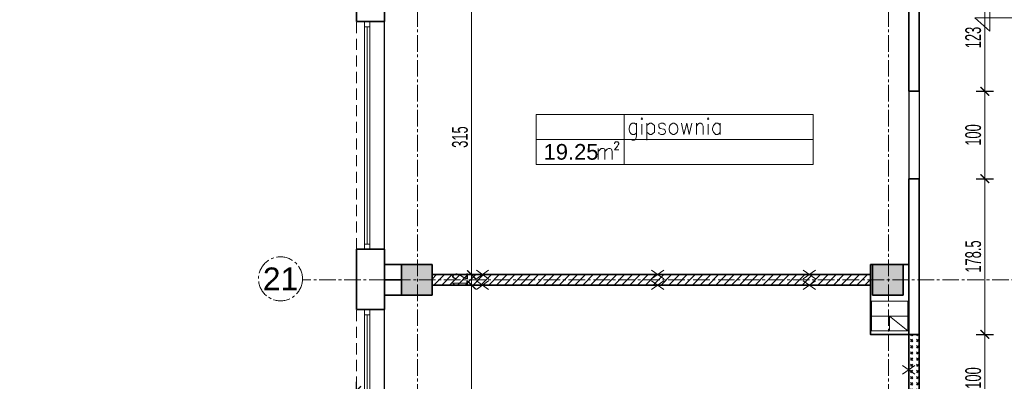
# Model space of a CAD drawing. Header units: millimetres. Extents: x 0 to 12515, y 0 to 27803.
# Tile 71 of 97: x 9350 to 10479, y 23248 to 23662. Entities that reach past the tile are written whole.
import ezdxf
from ezdxf.enums import TextEntityAlignment as Align

# ---------------------------------------------------------------- set-up
doc = ezdxf.new("R2010")
doc.units = ezdxf.units.MM
doc.linetypes.add('CENTER2', pattern=[28.575, 19.05, -3.175, 3.175, -3.175])
doc.linetypes.add('DASHED', pattern=[19.05, 12.7, -6.35])
doc.layers.add('D-opis', color=104, linetype='Continuous')
doc.layers.add('PDF _Geometria', color=7, linetype='Continuous')
for name, color, linetype, lineweight in [('DEMONTARZE', 86, 'Continuous', 18), ('sq_bud istn', 253, 'Continuous', 15), ('SQ_ISTN.Ściany', 140, 'Continuous', 35), ('Sq_Okna', 170, 'Continuous', 9), ('SQ_Osie', 220, 'CENTER2', 9), ('SQ_Wyburzenia', 94, 'Continuous', 18), ('SQ_Wymiary', 7, 'Continuous', 5)]:
    doc.layers.add(name, color=color, linetype=linetype, lineweight=lineweight)
doc.layers.add('powierzchnie', color=230, linetype='Continuous', lineweight=30, plot=False)
doc.layers.add('SQ_Widok', color=7, linetype='DASHED', lineweight=15, true_color=0x474747)
doc.styles.add('ARIAL', font='arial.ttf')
doc.styles.add('SQ_Swis721 LtCn BT', font='swisscl.ttf', dxfattribs={"width": 0.8})
doc.styles.get("Standard").update_dxf_attribs({"font": 'arial.ttf'})
doc.dimstyles.new('SQ_100', dxfattribs={"dimscale": 100, "dimtxt": 0.18, "dimasz": 0.1, "dimexe": 0.1, "dimexo": 0.01, "dimgap": 0.04, "dimtad": 1, "dimrnd": 0.5, "dimdsep": 46, "dimtxsty": 'SQ_Swis721 LtCn BT', "dimblk": 'ARCHTICK', "dimcen": 0.1, "dimdle": 0.1, "dimclrd": 256, "dimclre": 256, "dimclrt": 256, "dimaunit": 1, "dimadec": 0, "dimazin": 0, "dimtfac": 1, "dimtix": 1, "dimtmove": 2, "dimatfit": 3, "dimldrblk": 'ARCHTICK', "dimfxl": 0.1, "dimfxlon": 1, "dimtolj": 1, "dimlwd": -1, "dimarcsym": 0})

# ---------------------------------------------------------------- blocks, each defined once
blk = doc.blocks.new('ist osie bud B')
at = {"layer": 'SQ_Osie'}
for p, q in [((22173.3, 13852.7), (22173.3, 19362.9)), ((22713.3, 13852.7), (22713.3, 19362.9))]:
    blk.add_line(p, q, dxfattribs=at)
blk.add_lwpolyline([(21178.3, 17276.4), (22845.3, 17276.4)], dxfattribs=at)
at = {"layer": 'SQ_Osie', "linetype": 'ByBlock'}
blk.add_circle((22870.5, 17275.3), 25.2, dxfattribs=at)
at = {"layer": 'SQ_Osie'}
blk.add_text('21', height=26, rotation=180, dxfattribs=at).set_placement((22870.5, 17275.3), align=Align.MIDDLE_CENTER)
blk = doc.blocks.new('słupy konstr bud B')
at = {"layer": 'SQ_ISTN.Ściany', "lineweight": 5}
h = blk.add_hatch(dxfattribs=at)
h.set_pattern_fill('JIS_STN_1E', color=256, scale=10)
h.paths.add_polyline_path([(21350.8, 18613.9), (21315.8, 18613.9), (21315.8, 18578.9), (21350.8, 18578.9)])
h.paths.add_polyline_path([(21890.8, 18613.9), (21855.8, 18613.9), (21855.8, 18578.9), (21890.8, 18578.9)])
h.paths.add_polyline_path([(22190.8, 18613.9), (22155.8, 18613.9), (22155.8, 18578.9), (22190.8, 18578.9)])
h.paths.add_polyline_path([(22730.8, 18613.9), (22695.8, 18613.9), (22695.8, 18578.9), (22730.8, 18578.9)])
h.paths.add_polyline_path([(22730.8, 17953.9), (22695.8, 17953.9), (22695.8, 17918.9), (22730.8, 17918.9)])
h.paths.add_polyline_path([(22190.8, 17953.9), (22155.8, 17953.9), (22155.8, 17918.9), (22190.8, 17918.9)])
h.paths.add_polyline_path([(21890.8, 17953.9), (21855.8, 17953.9), (21855.8, 17918.9), (21890.8, 17918.9)])
h.paths.add_polyline_path([(21350.8, 17953.9), (21315.8, 17953.9), (21315.8, 17918.9), (21350.8, 17918.9)])
h.paths.add_polyline_path([(21350.8, 17293.9), (21315.8, 17293.9), (21315.8, 17258.9), (21350.8, 17258.9)])
h.paths.add_polyline_path([(21890.8, 17293.9), (21855.8, 17293.9), (21855.8, 17258.9), (21890.8, 17258.9)])
h.paths.add_polyline_path([(22190.8, 17293.9), (22155.8, 17293.9), (22155.8, 17258.9), (22190.8, 17258.9)])
h.paths.add_polyline_path([(22730.8, 17293.9), (22695.8, 17293.9), (22695.8, 17258.9), (22730.8, 17258.9)])
h.paths.add_polyline_path([(22695.8, 16633.9), (22730.8, 16633.9), (22730.8, 16598.9), (22695.8, 16598.9)])
h.paths.add_polyline_path([(22695.8, 14653.9), (22730.8, 14653.9), (22730.8, 14618.9), (22695.8, 14618.9)])
h.paths.add_polyline_path([(22695.8, 15313.9), (22730.8, 15313.9), (22730.8, 15278.9), (22695.8, 15278.9)])
h.paths.add_polyline_path([(22695.8, 15973.9), (22730.8, 15973.9), (22730.8, 15938.9), (22695.8, 15938.9)])
h.paths.add_polyline_path([(22155.8, 14653.9), (22190.8, 14653.9), (22190.8, 14618.9), (22155.8, 14618.9)])
h.paths.add_polyline_path([(22155.8, 15313.9), (22190.8, 15313.9), (22190.8, 15278.9), (22155.8, 15278.9)])
h.paths.add_polyline_path([(22155.8, 15973.9), (22190.8, 15973.9), (22190.8, 15938.9), (22155.8, 15938.9)])
h.paths.add_polyline_path([(22155.8, 16633.9), (22190.8, 16633.9), (22190.8, 16598.9), (22155.8, 16598.9)])
h.paths.add_polyline_path([(21855.8, 14653.9), (21890.8, 14653.9), (21890.8, 14618.9), (21855.8, 14618.9)])
h.paths.add_polyline_path([(21855.8, 15313.9), (21890.8, 15313.9), (21890.8, 15278.9), (21855.8, 15278.9)])
h.paths.add_polyline_path([(21855.8, 15973.9), (21890.8, 15973.9), (21890.8, 15938.9), (21855.8, 15938.9)])
h.paths.add_polyline_path([(21855.8, 16633.9), (21890.8, 16633.9), (21890.8, 16598.9), (21855.8, 16598.9)])
h.paths.add_polyline_path([(21315.8, 14653.9), (21350.8, 14653.9), (21350.8, 14618.9), (21315.8, 14618.9)])
h.paths.add_polyline_path([(21315.8, 15313.9), (21350.8, 15313.9), (21350.8, 15278.9), (21315.8, 15278.9)])
h.paths.add_polyline_path([(21315.8, 15973.9), (21350.8, 15973.9), (21350.8, 15938.9), (21315.8, 15938.9)])
h.paths.add_polyline_path([(21315.8, 16633.9), (21350.8, 16633.9), (21350.8, 16598.9), (21315.8, 16598.9)])
at = {"layer": 'SQ_ISTN.Ściany'}
for points in [[(22155.8, 17293.9), (22190.8, 17293.9), (22190.8, 17258.9), (22155.8, 17258.9)], [(22695.8, 17293.9), (22730.8, 17293.9), (22730.8, 17258.9), (22695.8, 17258.9)]]:
    blk.add_lwpolyline(points, close=True, dxfattribs=at)
blk = doc.blocks.new('_ArchTick')
at = {"color": 0, "linetype": 'ByBlock', "const_width": 0.15}
blk.add_lwpolyline([(-0.5, -0.5), (0.5, 0.5)], dxfattribs=at)
blk = doc.blocks.new('*D1406')
at = {"layer": 'Defpoints', "color": 0, "transparency": 16777216}
for p in [(6792.1, 23399.2), (9732.7, 23399.2), (7407.1, 23330.2)]:
    blk.add_point(p, dxfattribs=at)
at = {"layer": 'SQ_Wymiary', "transparency": 16777216}
blk.add_line((6792.1, 23320.2), (6792.1, 23409.2), dxfattribs=at)
at = {"layer": 'SQ_Wymiary', "lineweight": -2, "transparency": 16777216}
for p, q in [((6802.1, 23399.2), (6782.1, 23399.2)), ((6802.1, 23330.2), (6782.1, 23330.2))]:
    blk.add_line(p, q, dxfattribs=at)
at = {"layer": 'SQ_Wymiary', "transparency": 16777216, "xscale": 10, "yscale": 10, "zscale": 10}
for p, rotation in [((6792.1, 23399.2), 90), ((6792.1, 23330.2), 270)]:
    blk.add_blockref('_ArchTick', p, dxfattribs=dict(at, rotation=rotation))
at = {"layer": 'SQ_Wymiary', "transparency": 16777216, "insert": (6778.9, 23364.7), "char_height": 18, "attachment_point": 5, "rotation": 90, "style": 'SQ_Swis721 LtCn BT'}
blk.add_mtext('\\A1;69', dxfattribs=at)
blk = doc.blocks.new('*D1407')
at = {"layer": 'Defpoints', "color": 0, "transparency": 16777216}
for p in [(9732.7, 23660.2), (6792.1, 23399.2), (9732.7, 23399.2)]:
    blk.add_point(p, dxfattribs=at)
at = {"layer": 'SQ_Wymiary', "lineweight": -2, "transparency": 16777216}
for p, q in [((6802.1, 23660.2), (6782.1, 23660.2)), ((6802.1, 23399.2), (6782.1, 23399.2))]:
    blk.add_line(p, q, dxfattribs=at)
at = {"layer": 'SQ_Wymiary', "transparency": 16777216}
blk.add_line((6792.1, 23670.2), (6792.1, 23389.2), dxfattribs=at)
at = {"layer": 'SQ_Wymiary', "transparency": 16777216, "xscale": 10, "yscale": 10, "zscale": 10}
for p, rotation in [((6792.1, 23660.2), 90), ((6792.1, 23399.2), 270)]:
    blk.add_blockref('_ArchTick', p, dxfattribs=dict(at, rotation=rotation))
at = {"layer": 'SQ_Wymiary', "transparency": 16777216, "insert": (6778.9, 23529.7), "char_height": 18, "attachment_point": 5, "rotation": 90, "style": 'SQ_Swis721 LtCn BT'}
blk.add_mtext('\\A1;261', dxfattribs=at)
blk = doc.blocks.new('*D1408')
at = {"layer": 'Defpoints', "color": 0, "transparency": 16777216}
for p in [(6792.1, 23729.2), (9732.7, 23729.2), (9732.7, 23660.2)]:
    blk.add_point(p, dxfattribs=at)
at = {"layer": 'SQ_Wymiary', "transparency": 16777216}
blk.add_line((6792.1, 23650.2), (6792.1, 23739.2), dxfattribs=at)
at = {"layer": 'SQ_Wymiary', "lineweight": -2, "transparency": 16777216}
for p, q in [((6802.1, 23729.2), (6782.1, 23729.2)), ((6802.1, 23660.2), (6782.1, 23660.2))]:
    blk.add_line(p, q, dxfattribs=at)
at = {"layer": 'SQ_Wymiary', "transparency": 16777216, "xscale": 10, "yscale": 10, "zscale": 10}
for p, rotation in [((6792.1, 23729.2), 90), ((6792.1, 23660.2), 270)]:
    blk.add_blockref('_ArchTick', p, dxfattribs=dict(at, rotation=rotation))
at = {"layer": 'SQ_Wymiary', "transparency": 16777216, "insert": (6778.9, 23694.7), "char_height": 18, "attachment_point": 5, "rotation": 90, "style": 'SQ_Swis721 LtCn BT'}
blk.add_mtext('\\A1;69', dxfattribs=at)
blk = doc.blocks.new('*D1642')
at = {"layer": 'Defpoints', "color": 0, "transparency": 16777216}
for p in [(10381, 23703.2), (10381, 23580), (10456.3, 23580)]:
    blk.add_point(p, dxfattribs=at)
at = {"layer": 'SQ_Wymiary', "transparency": 16777216}
blk.add_line((10456.3, 23713.2), (10456.3, 23570), dxfattribs=at)
at = {"layer": 'SQ_Wymiary', "lineweight": -2, "transparency": 16777216}
for p, q in [((10446.3, 23703.2), (10466.3, 23703.2)), ((10446.3, 23580), (10466.3, 23580))]:
    blk.add_line(p, q, dxfattribs=at)
at = {"layer": 'SQ_Wymiary', "transparency": 16777216, "xscale": 10, "yscale": 10, "zscale": 10}
for p, rotation in [((10456.3, 23703.2), 90), ((10456.3, 23580), 270)]:
    blk.add_blockref('_ArchTick', p, dxfattribs=dict(at, rotation=rotation))
at = {"layer": 'SQ_Wymiary', "transparency": 16777216, "insert": (10443, 23641.6), "char_height": 18, "attachment_point": 5, "rotation": 90, "style": 'SQ_Swis721 LtCn BT'}
blk.add_mtext('\\A1;123', dxfattribs=at)
blk = doc.blocks.new('*D1643')
at = {"layer": 'Defpoints', "color": 0, "transparency": 16777216}
for p in [(10381, 23580), (10381, 23479.8), (10456.3, 23479.8)]:
    blk.add_point(p, dxfattribs=at)
at = {"layer": 'SQ_Wymiary', "transparency": 16777216}
blk.add_line((10456.3, 23590), (10456.3, 23469.8), dxfattribs=at)
at = {"layer": 'SQ_Wymiary', "lineweight": -2, "transparency": 16777216}
for p, q in [((10446.3, 23580), (10466.3, 23580)), ((10446.3, 23479.8), (10466.3, 23479.8))]:
    blk.add_line(p, q, dxfattribs=at)
at = {"layer": 'SQ_Wymiary', "transparency": 16777216, "xscale": 10, "yscale": 10, "zscale": 10}
for p, rotation in [((10456.3, 23580), 90), ((10456.3, 23479.8), 270)]:
    blk.add_blockref('_ArchTick', p, dxfattribs=dict(at, rotation=rotation))
at = {"layer": 'SQ_Wymiary', "transparency": 16777216, "insert": (10443, 23529.9), "char_height": 18, "attachment_point": 5, "rotation": 90, "style": 'SQ_Swis721 LtCn BT'}
blk.add_mtext('\\A1;100', dxfattribs=at)
blk = doc.blocks.new('*D1644')
at = {"layer": 'Defpoints', "color": 0, "transparency": 16777216}
for p in [(10381, 23479.8), (10381, 23301.4), (10456.3, 23301.4)]:
    blk.add_point(p, dxfattribs=at)
at = {"layer": 'SQ_Wymiary', "lineweight": -2, "transparency": 16777216}
for p, q in [((10446.3, 23479.8), (10466.3, 23479.8)), ((10446.3, 23301.4), (10466.3, 23301.4))]:
    blk.add_line(p, q, dxfattribs=at)
at = {"layer": 'SQ_Wymiary', "transparency": 16777216}
blk.add_line((10456.3, 23489.8), (10456.3, 23291.4), dxfattribs=at)
at = {"layer": 'SQ_Wymiary', "transparency": 16777216, "xscale": 10, "yscale": 10, "zscale": 10}
for p, rotation in [((10456.3, 23479.8), 90), ((10456.3, 23301.4), 270)]:
    blk.add_blockref('_ArchTick', p, dxfattribs=dict(at, rotation=rotation))
at = {"layer": 'SQ_Wymiary', "transparency": 16777216, "insert": (10443, 23390.6), "char_height": 18, "attachment_point": 5, "rotation": 90, "style": 'SQ_Swis721 LtCn BT'}
blk.add_mtext('\\A1;178.5', dxfattribs=at)
blk = doc.blocks.new('*D1645')
at = {"layer": 'Defpoints', "color": 0, "transparency": 16777216}
for p in [(10381, 23301.4), (10381, 23201.4), (10456.3, 23201.4)]:
    blk.add_point(p, dxfattribs=at)
at = {"layer": 'SQ_Wymiary', "transparency": 16777216}
blk.add_line((10456.3, 23311.4), (10456.3, 23191.4), dxfattribs=at)
at = {"layer": 'SQ_Wymiary', "lineweight": -2, "transparency": 16777216}
for p, q in [((10446.3, 23301.4), (10466.3, 23301.4)), ((10446.3, 23201.4), (10466.3, 23201.4))]:
    blk.add_line(p, q, dxfattribs=at)
at = {"layer": 'SQ_Wymiary', "transparency": 16777216, "xscale": 10, "yscale": 10, "zscale": 10}
for p, rotation in [((10456.3, 23301.4), 90), ((10456.3, 23201.4), 270)]:
    blk.add_blockref('_ArchTick', p, dxfattribs=dict(at, rotation=rotation))
at = {"layer": 'SQ_Wymiary', "transparency": 16777216, "insert": (10443, 23251.4), "char_height": 18, "attachment_point": 5, "rotation": 90, "style": 'SQ_Swis721 LtCn BT'}
blk.add_mtext('\\A1;100', dxfattribs=at)
blk = doc.blocks.new('*D1427')
at = {"layer": 'Defpoints', "color": 0, "transparency": 16777216}
for p in [(6756.8, 23363.9), (9806, 23363.9), (9806, 23063.9)]:
    blk.add_point(p, dxfattribs=at)
at = {"layer": 'SQ_Wymiary', "transparency": 16777216}
blk.add_line((6756.8, 23053.9), (6756.8, 23373.9), dxfattribs=at)
at = {"layer": 'SQ_Wymiary', "lineweight": -2, "transparency": 16777216}
for p, q in [((6766.8, 23363.9), (6746.8, 23363.9)), ((6766.8, 23063.9), (6746.8, 23063.9))]:
    blk.add_line(p, q, dxfattribs=at)
at = {"layer": 'SQ_Wymiary', "transparency": 16777216, "xscale": 10, "yscale": 10, "zscale": 10}
for p, rotation in [((6756.8, 23363.9), 90), ((6756.8, 23063.9), 270)]:
    blk.add_blockref('_ArchTick', p, dxfattribs=dict(at, rotation=rotation))
at = {"layer": 'SQ_Wymiary', "transparency": 16777216, "insert": (6743.6, 23213.9), "char_height": 18, "attachment_point": 5, "rotation": 90, "style": 'SQ_Swis721 LtCn BT'}
blk.add_mtext('\\A1;300', dxfattribs=at)
blk = doc.blocks.new('*D1428')
at = {"layer": 'Defpoints', "color": 0, "transparency": 16777216}
for p in [(6756.8, 24023.9), (9806, 24023.9), (9806, 23363.9)]:
    blk.add_point(p, dxfattribs=at)
at = {"layer": 'SQ_Wymiary', "transparency": 16777216}
blk.add_line((6756.8, 23353.9), (6756.8, 24033.9), dxfattribs=at)
at = {"layer": 'SQ_Wymiary', "lineweight": -2, "transparency": 16777216}
for p, q in [((6766.8, 24023.9), (6746.8, 24023.9)), ((6766.8, 23363.9), (6746.8, 23363.9))]:
    blk.add_line(p, q, dxfattribs=at)
at = {"layer": 'SQ_Wymiary', "transparency": 16777216, "xscale": 10, "yscale": 10, "zscale": 10}
for p, rotation in [((6756.8, 24023.9), 90), ((6756.8, 23363.9), 270)]:
    blk.add_blockref('_ArchTick', p, dxfattribs=dict(at, rotation=rotation))
at = {"layer": 'SQ_Wymiary', "transparency": 16777216, "insert": (6743.6, 23693.9), "char_height": 18, "attachment_point": 5, "rotation": 90, "style": 'SQ_Swis721 LtCn BT'}
blk.add_mtext('\\A1;660', dxfattribs=at)
blk = doc.blocks.new('*D1858')
at = {"layer": 'Defpoints', "color": 0, "transparency": 16777216}
for p in [(9736, 23237), (7046, 22918.9), (9736, 22918.9)]:
    blk.add_point(p, dxfattribs=at)
at = {"layer": 'SQ_Wymiary', "lineweight": -2, "transparency": 16777216}
for p, q in [((7046, 23227), (7046, 23247)), ((9736, 23227), (9736, 23247))]:
    blk.add_line(p, q, dxfattribs=at)
at = {"layer": 'SQ_Wymiary', "transparency": 16777216}
blk.add_line((7036, 23237), (9746, 23237), dxfattribs=at)
at = {"layer": 'SQ_Wymiary', "transparency": 16777216, "xscale": 10, "yscale": 10, "zscale": 10, "rotation": 180}
blk.add_blockref('_ArchTick', (7046, 23237), dxfattribs=at)
at = {"layer": 'SQ_Wymiary', "transparency": 16777216, "xscale": 10, "yscale": 10, "zscale": 10}
blk.add_blockref('_ArchTick', (9736, 23237), dxfattribs=at)
at = {"layer": 'SQ_Wymiary', "transparency": 16777216, "insert": (8391, 23250.3), "char_height": 18, "attachment_point": 5, "style": 'SQ_Swis721 LtCn BT'}
blk.add_mtext('\\A1;2690', dxfattribs=at)
blk = doc.blocks.new('*D1859')
at = {"layer": 'Defpoints', "color": 0, "transparency": 16777216}
for p in [(6721.8, 24041.4), (9768, 24041.4), (9702.5, 22950.9)]:
    blk.add_point(p, dxfattribs=at)
at = {"layer": 'SQ_Wymiary', "transparency": 16777216}
blk.add_line((6721.8, 22940.9), (6721.8, 24051.4), dxfattribs=at)
at = {"layer": 'SQ_Wymiary', "lineweight": -2, "transparency": 16777216}
for p, q in [((6731.8, 24041.4), (6711.8, 24041.4)), ((6731.8, 22950.9), (6711.8, 22950.9))]:
    blk.add_line(p, q, dxfattribs=at)
at = {"layer": 'SQ_Wymiary', "transparency": 16777216, "xscale": 10, "yscale": 10, "zscale": 10}
for p, rotation in [((6721.8, 24041.4), 90), ((6721.8, 22950.9), 270)]:
    blk.add_blockref('_ArchTick', p, dxfattribs=dict(at, rotation=rotation))
at = {"layer": 'SQ_Wymiary', "transparency": 16777216, "insert": (6708.6, 23496.2), "char_height": 18, "attachment_point": 5, "rotation": 90, "style": 'SQ_Swis721 LtCn BT'}
blk.add_mtext('\\A1;1090.5', dxfattribs=at)
blk = doc.blocks.new('*D1860')
at = {"layer": 'Defpoints', "color": 0, "transparency": 16777216}
for p in [(9768, 23685.1), (9822.6, 23369.9), (9867.8, 23369.9)]:
    blk.add_point(p, dxfattribs=at)
at = {"layer": 'SQ_Wymiary', "transparency": 16777216}
blk.add_line((9867.8, 23695.1), (9867.8, 23359.9), dxfattribs=at)
at = {"layer": 'SQ_Wymiary', "lineweight": -2, "transparency": 16777216}
for p, q in [((9857.8, 23685.1), (9877.8, 23685.1)), ((9857.8, 23369.9), (9877.8, 23369.9))]:
    blk.add_line(p, q, dxfattribs=at)
at = {"layer": 'SQ_Wymiary', "transparency": 16777216, "xscale": 10, "yscale": 10, "zscale": 10}
for p, rotation in [((9867.8, 23685.1), 90), ((9867.8, 23369.9), 270)]:
    blk.add_blockref('_ArchTick', p, dxfattribs=dict(at, rotation=rotation))
at = {"layer": 'SQ_Wymiary', "transparency": 16777216, "insert": (9854.6, 23527.5), "char_height": 18, "attachment_point": 5, "rotation": 90, "style": 'SQ_Swis721 LtCn BT'}
blk.add_mtext('\\A1;315', dxfattribs=at)
blk = doc.blocks.new('*D1861')
at = {"layer": 'Defpoints', "color": 0, "transparency": 16777216}
for p in [(9822.6, 23369.9), (9822.6, 23357.9), (9867.8, 23357.9)]:
    blk.add_point(p, dxfattribs=at)
at = {"layer": 'SQ_Wymiary', "transparency": 16777216}
for p, q in [((9867.8, 23369.9), (9867.8, 23379.9)), ((9867.8, 23369.9), (9867.8, 23357.9)), ((9867.8, 23357.9), (9867.8, 23347.9))]:
    blk.add_line(p, q, dxfattribs=at)
at = {"layer": 'SQ_Wymiary', "lineweight": -2, "transparency": 16777216}
for p, q in [((9857.8, 23369.9), (9877.8, 23369.9)), ((9857.8, 23357.9), (9877.8, 23357.9))]:
    blk.add_line(p, q, dxfattribs=at)
at = {"layer": 'SQ_Wymiary', "transparency": 16777216, "xscale": 10, "yscale": 10, "zscale": 10}
for p, rotation in [((9867.8, 23369.9), 270), ((9867.8, 23357.9), 90)]:
    blk.add_blockref('_ArchTick', p, dxfattribs=dict(at, rotation=rotation))
at = {"layer": 'SQ_Wymiary', "transparency": 16777216, "insert": (9854.8, 23363.9), "char_height": 18, "attachment_point": 5, "rotation": 90, "style": 'SQ_Swis721 LtCn BT'}
blk.add_mtext('\\A1;12', dxfattribs=at)
blk = doc.blocks.new('*D1862')
at = {"layer": 'Defpoints', "color": 0, "transparency": 16777216}
for p in [(9822.6, 23357.9), (9822.6, 23044.9), (9867.8, 23044.9)]:
    blk.add_point(p, dxfattribs=at)
at = {"layer": 'SQ_Wymiary', "transparency": 16777216}
blk.add_line((9867.8, 23367.9), (9867.8, 23034.9), dxfattribs=at)
at = {"layer": 'SQ_Wymiary', "lineweight": -2, "transparency": 16777216}
for p, q in [((9857.8, 23357.9), (9877.8, 23357.9)), ((9857.8, 23044.9), (9877.8, 23044.9))]:
    blk.add_line(p, q, dxfattribs=at)
at = {"layer": 'SQ_Wymiary', "transparency": 16777216, "xscale": 10, "yscale": 10, "zscale": 10}
for p, rotation in [((9867.8, 23357.9), 90), ((9867.8, 23044.9), 270)]:
    blk.add_blockref('_ArchTick', p, dxfattribs=dict(at, rotation=rotation))
at = {"layer": 'SQ_Wymiary', "transparency": 16777216, "insert": (9854.6, 23201.4), "char_height": 18, "attachment_point": 5, "rotation": 90, "style": 'SQ_Swis721 LtCn BT'}
blk.add_mtext('\\A1;313', dxfattribs=at)
blk = doc.blocks.new('*D1622')
at = {"layer": 'Defpoints', "color": 0, "transparency": 16777216}
for p in [(9768, 23329.9), (10369, 23329.9), (10369, 23128.3)]:
    blk.add_point(p, dxfattribs=at)
at = {"layer": 'SQ_Wymiary', "lineweight": -2, "transparency": 16777216}
for p, q in [((9768, 23138.3), (9768, 23118.3)), ((10369, 23138.3), (10369, 23118.3))]:
    blk.add_line(p, q, dxfattribs=at)
at = {"layer": 'SQ_Wymiary', "transparency": 16777216}
blk.add_line((9758, 23128.3), (10379, 23128.3), dxfattribs=at)
at = {"layer": 'SQ_Wymiary', "transparency": 16777216, "xscale": 10, "yscale": 10, "zscale": 10, "rotation": 180}
blk.add_blockref('_ArchTick', (9768, 23128.3), dxfattribs=at)
at = {"layer": 'SQ_Wymiary', "transparency": 16777216, "xscale": 10, "yscale": 10, "zscale": 10}
blk.add_blockref('_ArchTick', (10369, 23128.3), dxfattribs=at)
at = {"layer": 'SQ_Wymiary', "transparency": 16777216, "insert": (10068.5, 23141.6), "char_height": 18, "attachment_point": 5, "style": 'SQ_Swis721 LtCn BT'}
blk.add_mtext('\\A1;601', dxfattribs=at)

msp = doc.modelspace()

# ---------------------------------------------------------------- hatches: boundary and pattern name
at = {"layer": 'SQ_ISTN.Ściany', "lineweight": 5}
h = msp.add_hatch(dxfattribs=at)
h.set_pattern_fill('JIS_STN_1E', color=256, scale=10, angle=180)
h.set_pattern_definition([(225, (32518.344, 40640.358), (7.0710678, -7.0710678), []), (225, (32511.294, 40640.358), (7.0710678, -7.0710678), [10, -5])])
h.paths.add_polyline_path([(11167.561, 22026.413), (11202.561, 22026.413), (11202.561, 22061.413), (11167.561, 22061.413)])
h.paths.add_polyline_path([(10627.561, 22026.413), (10662.561, 22026.413), (10662.561, 22061.413), (10627.561, 22061.413)])
h.paths.add_polyline_path([(10327.561, 22026.413), (10362.561, 22026.413), (10362.561, 22061.413), (10327.561, 22061.413)])
h.paths.add_polyline_path([(9787.561, 22026.413), (9822.561, 22026.413), (9822.561, 22061.413), (9787.561, 22061.413)])
h.paths.add_polyline_path([(9787.561, 22686.413), (9822.561, 22686.413), (9822.561, 22721.413), (9787.561, 22721.413)])
h.paths.add_polyline_path([(10327.561, 22686.413), (10362.561, 22686.413), (10362.561, 22721.413), (10327.561, 22721.413)])
h.paths.add_polyline_path([(10627.561, 22686.413), (10662.561, 22686.413), (10662.561, 22721.413), (10627.561, 22721.413)])
h.paths.add_polyline_path([(11167.561, 22686.413), (11202.561, 22686.413), (11202.561, 22721.413), (11167.561, 22721.413)])
h.paths.add_polyline_path([(11167.561, 23346.413), (11202.561, 23346.413), (11202.561, 23381.413), (11167.561, 23381.413)])
h.paths.add_polyline_path([(10627.561, 23346.413), (10662.561, 23346.413), (10662.561, 23381.413), (10627.561, 23381.413)])
h.paths.add_polyline_path([(10327.561, 23346.413), (10362.561, 23346.413), (10362.561, 23381.413), (10327.561, 23381.413)])
h.paths.add_polyline_path([(9787.561, 23346.413), (9822.561, 23346.413), (9822.561, 23381.413), (9787.561, 23381.413)])
h.paths.add_polyline_path([(9822.561, 24006.413), (9787.561, 24006.413), (9787.561, 24041.413), (9822.561, 24041.413)])
h.paths.add_polyline_path([(9822.561, 25986.413), (9787.561, 25986.413), (9787.561, 26021.413), (9822.561, 26021.413)])
h.paths.add_polyline_path([(9822.561, 25326.413), (9787.561, 25326.413), (9787.561, 25361.413), (9822.561, 25361.413)])
h.paths.add_polyline_path([(9822.561, 24666.413), (9787.561, 24666.413), (9787.561, 24701.413), (9822.561, 24701.413)])
h.paths.add_polyline_path([(10362.561, 25986.413), (10327.561, 25986.413), (10327.561, 26021.413), (10362.561, 26021.413)])
h.paths.add_polyline_path([(10362.561, 25326.413), (10327.561, 25326.413), (10327.561, 25361.413), (10362.561, 25361.413)])
h.paths.add_polyline_path([(10362.561, 24666.413), (10327.561, 24666.413), (10327.561, 24701.413), (10362.561, 24701.413)])
h.paths.add_polyline_path([(10362.561, 24006.413), (10327.561, 24006.413), (10327.561, 24041.413), (10362.561, 24041.413)])
h.paths.add_polyline_path([(10662.561, 25986.413), (10627.561, 25986.413), (10627.561, 26021.413), (10662.561, 26021.413)])
h.paths.add_polyline_path([(10662.561, 25326.413), (10627.561, 25326.413), (10627.561, 25361.413), (10662.561, 25361.413)])
h.paths.add_polyline_path([(10662.561, 24666.413), (10627.561, 24666.413), (10627.561, 24701.413), (10662.561, 24701.413)])
h.paths.add_polyline_path([(10662.561, 24006.413), (10627.561, 24006.413), (10627.561, 24041.413), (10662.561, 24041.413)])
h.paths.add_polyline_path([(11202.561, 25986.413), (11167.561, 25986.413), (11167.561, 26021.413), (11202.561, 26021.413)])
h.paths.add_polyline_path([(11202.561, 25326.413), (11167.561, 25326.413), (11167.561, 25361.413), (11202.561, 25361.413)])
h.paths.add_polyline_path([(11202.561, 24666.413), (11167.561, 24666.413), (11167.561, 24701.413), (11202.561, 24701.413)])
h.paths.add_polyline_path([(11202.561, 24006.413), (11167.561, 24006.413), (11167.561, 24041.413), (11202.561, 24041.413)])
at = {"layer": 'SQ_Wyburzenia', "lineweight": 35}
h = msp.add_hatch(dxfattribs=at)
h.set_pattern_fill('ANSI31', color=256, scale=2)
h.paths.add_polyline_path([(9822.561, 23369.913), (10325.048, 23369.913), (10325.048, 23357.913), (9822.561, 23357.913)])
at = {"layer": 'SQ_Wyburzenia'}
h = msp.add_hatch(dxfattribs=at)
h.set_pattern_fill('GOST_GLASS', color=256, scale=0.8337158, angle=-90)
h.paths.add_polyline_path([(10381.048, 23201.413), (10369.048, 23201.413), (10369.048, 23301.413), (10381.048, 23301.413)])

# ---------------------------------------------------------------- linework, layer by layer
at = {"layer": 'DEMONTARZE', "color": 240, "true_color": 0xed1f24}
for p, q in [((9873.355, 23374.899), (9887.437, 23364.927)), ((9887.437, 23374.899), (9873.355, 23364.927)), ((10074.083, 23374.899), (10088.165, 23364.927)), ((10088.165, 23374.899), (10074.083, 23364.927)), ((10248.048, 23374.899), (10262.13, 23364.927)), ((10262.13, 23374.899), (10248.048, 23364.927)), ((9873.355, 23362.899), (9887.437, 23352.927)), ((9887.437, 23362.899), (9873.355, 23352.927)), ((10074.083, 23362.899), (10088.165, 23352.927)), ((10088.165, 23362.899), (10074.083, 23352.927)), ((10248.048, 23362.899), (10262.13, 23352.927)), ((10262.13, 23362.899), (10248.048, 23352.927)), ((10362.007, 23265.627), (10376.09, 23255.654)), ((10376.09, 23265.627), (10362.007, 23255.654))]:
    msp.add_line(p, q, dxfattribs=at)
at = {"layer": 'PDF _Geometria', "lineweight": 13}
for points in [[(10461.903, 23689.521), (10461.903, 23648.907), (10444.988, 23664.139), (10539.749, 23664.139)], [(10057.093, 23540.758), (10056.248, 23542.45), (10054.547, 23543.296), (10052.01, 23543.296), (10050.318, 23542.45), (10049.473, 23540.758), (10048.627, 23537.375), (10048.627, 23535.675), (10049.473, 23533.137), (10050.318, 23531.446), (10052.01, 23530.6), (10054.547, 23530.6), (10056.248, 23531.446), (10057.093, 23533.137)], [(10057.093, 23543.296), (10057.093, 23528.909), (10056.248, 23525.525), (10056.248, 23524.68), (10054.547, 23523.834), (10052.01, 23523.834), (10050.318, 23524.68)], [(10063.014, 23542.45), (10063.014, 23530.6)], [(10068.934, 23543.296), (10068.934, 23523.834)], [(10068.934, 23540.758), (10070.626, 23542.45), (10072.317, 23543.296), (10074.009, 23543.296), (10075.709, 23542.45), (10077.401, 23540.758), (10077.401, 23533.137), (10075.709, 23531.446), (10074.009, 23530.6), (10072.317, 23530.6), (10070.626, 23531.446), (10068.934, 23533.137)], [(10090.087, 23540.758), (10089.241, 23542.45), (10087.55, 23543.296), (10085.013, 23543.296), (10082.475, 23542.45), (10082.475, 23539.067), (10084.167, 23537.375), (10088.396, 23536.521), (10089.241, 23535.675), (10090.087, 23533.983), (10090.087, 23533.137), (10089.241, 23531.446), (10087.55, 23530.6), (10085.013, 23530.6), (10082.475, 23531.446), (10082.475, 23533.137)], [(10108.703, 23543.296), (10111.24, 23530.6), (10114.632, 23543.296), (10117.169, 23530.6), (10120.553, 23543.296)], [(10125.627, 23543.296), (10125.627, 23530.6)], [(10125.627, 23539.912), (10127.319, 23542.45), (10129.01, 23543.296), (10130.702, 23543.296), (10132.402, 23542.45), (10133.239, 23539.912), (10133.239, 23530.6)], [(10139.168, 23542.45), (10139.168, 23530.6)], [(10152.701, 23540.758), (10151.864, 23542.45), (10150.163, 23543.296), (10147.626, 23543.296), (10146.78, 23542.45), (10145.089, 23540.758), (10144.243, 23537.375), (10144.243, 23535.675), (10145.089, 23533.137), (10146.78, 23531.446), (10147.626, 23530.6), (10150.163, 23530.6), (10151.864, 23531.446), (10152.701, 23533.137)], [(10152.701, 23543.296), (10152.701, 23530.6)], [(10259.32, 23524.68), (10042.707, 23524.68), (9942.016, 23524.68)], [(10013.087, 23514.522), (10013.087, 23501.835)], [(10013.087, 23511.139), (10015.624, 23513.676), (10016.479, 23514.522), (10019.016, 23514.522), (10020.708, 23513.676), (10020.708, 23501.835)], [(10020.708, 23511.139), (10023.245, 23513.676), (10024.936, 23514.522), (10026.628, 23514.522), (10028.32, 23513.676), (10029.165, 23511.139), (10029.165, 23501.835)], [(10031.703, 23519.605), (10031.703, 23520.451), (10032.548, 23521.297), (10032.548, 23522.142), (10035.94, 23522.142), (10035.94, 23521.297), (10036.786, 23520.451), (10036.786, 23519.605), (10035.94, 23518.75), (10035.086, 23517.068), (10031.703, 23512.83), (10036.786, 23512.83)], [(10368.194, 23339.377), (10326.503, 23339.377), (10326.503, 23305.528), (10367.964, 23305.528), (10346.819, 23322.452), (10346.819, 23305.528)], [(10368.194, 23339.377), (10368.194, 23305.528)], [(10326.503, 23322.452), (10367.964, 23322.452)]]:
    msp.add_lwpolyline(points, dxfattribs=at)
for points in [[(10259.32, 23495.915), (10259.32, 23553.445), (10042.707, 23553.445), (9942.016, 23553.445), (9942.016, 23495.915), (10042.707, 23495.915), (10042.707, 23553.445), (10042.707, 23495.915)], [(10062.168, 23548.37), (10063.014, 23547.524), (10063.86, 23548.37), (10063.014, 23550.062)], [(10138.322, 23548.37), (10139.168, 23547.524), (10140.014, 23548.37), (10139.168, 23550.062)], [(10098.554, 23543.296), (10096.862, 23542.45), (10095.171, 23540.758), (10094.316, 23537.375), (10094.316, 23535.675), (10095.171, 23533.137), (10096.862, 23531.446), (10098.554, 23530.6), (10100.245, 23530.6), (10101.937, 23531.446), (10103.628, 23533.137), (10104.474, 23535.675), (10104.474, 23537.375), (10103.628, 23540.758), (10101.937, 23542.45), (10100.245, 23543.296)]]:
    msp.add_lwpolyline(points, close=True, dxfattribs=at)
at = {"layer": 'powierzchnie'}
for points in [[(10381.048, 22709.842), (10610.814, 22709.842), (10611.048, 25297.361), (10381.048, 25297.361)], [(9768.048, 22732.837), (9768.048, 23363.913), (9787.561, 23363.913), (9787.561, 23346.413), (9822.561, 23346.413), (9822.561, 23381.413), (9787.561, 23381.413), (9787.561, 23363.913), (9768.048, 23363.913), (9768.048, 23685.138), (10369.048, 23685.138), (10369.048, 23381.413), (10325.048, 23381.413), (10325.048, 23301.413), (10369.048, 23301.413), (10369.048, 23044.917), (10050.659, 23044.917), (10050.659, 23032.917), (10111.59, 23032.917), (10111.59, 22779.222), (9978.742, 22779.222), (9978.742, 22732.837)]]:
    msp.add_lwpolyline(points, close=True, dxfattribs=at)
at = {"layer": 'SQ_ISTN.Ściany'}
for p, q in [((9736.048, 23728.913), (9736.048, 23659.913)), ((9768.048, 23728.913), (9768.048, 23659.913)), ((10369.048, 23703.216), (10369.049, 23579.987)), ((10381.048, 23703.217), (10381.048, 23579.988)), ((9768.048, 23659.913), (9736.048, 23659.913)), ((10369.048, 23579.987), (10381.048, 23579.988)), ((10369.048, 23479.836), (10381.048, 23479.836)), ((10369.048, 23479.836), (10369.048, 23301.413)), ((10381.048, 23479.836), (10381.048, 23301.418)), ((9736.048, 23398.913), (9736.048, 23329.913)), ((9768.048, 23398.913), (9736.048, 23398.913)), ((9768.048, 23398.913), (9768.048, 23329.913)), ((10325.048, 23381.413), (10369.048, 23381.413)), ((10325.048, 23381.413), (10325.048, 23301.413)), ((9768.048, 23329.913), (9736.048, 23329.913)), ((10325.048, 23301.413), (10369.048, 23301.413))]:
    msp.add_line(p, q, dxfattribs=at)
for points in [[(9768.048, 23659.913), (9736.048, 23659.913)], [(9768.048, 23398.913), (9736.048, 23398.913)], [(9768.048, 23381.413), (9787.561, 23381.413)], [(10325.048, 23381.413), (10325.048, 23301.413), (10369.048, 23301.413)], [(9768.048, 23346.413), (9787.561, 23346.413)], [(9768.048, 23329.913), (9736.048, 23329.913)]]:
    msp.add_lwpolyline(points, dxfattribs=at)
for points in [[(9822.561, 23346.413), (9787.561, 23346.413), (9787.561, 23381.413), (9822.561, 23381.413)], [(10362.561, 23346.413), (10327.561, 23346.413), (10327.561, 23381.413), (10362.561, 23381.413)]]:
    msp.add_lwpolyline(points, close=True, dxfattribs=at)
at = {"layer": 'Sq_Okna'}
for p, q in [((9745.048, 23653.913), (9745.048, 23404.913)), ((9748.048, 23653.913), (9748.048, 23404.913)), ((9751.048, 23653.913), (9751.048, 23404.913)), ((9745.048, 23323.913), (9745.048, 23074.913)), ((9748.048, 23323.913), (9748.048, 23074.913)), ((9751.048, 23323.913), (9751.048, 23074.913))]:
    msp.add_line(p, q, dxfattribs=at)
for points in [[(9751.048, 23653.913), (9745.048, 23653.913), (9745.048, 23659.913), (9751.048, 23659.913)], [(9751.048, 23398.913), (9745.048, 23398.913), (9745.048, 23404.913), (9751.048, 23404.913)], [(9751.048, 23323.913), (9745.048, 23323.913), (9745.048, 23329.913), (9751.048, 23329.913)]]:
    msp.add_lwpolyline(points, close=True, dxfattribs=at)
at = {"layer": 'SQ_Widok'}
for p, q in [((9736.048, 23398.913), (9736.048, 23659.913)), ((9768.048, 23398.913), (9768.048, 23659.913)), ((9736.048, 23068.913), (9736.048, 23329.913)), ((9768.048, 23068.913), (9768.048, 23329.913))]:
    msp.add_line(p, q, dxfattribs=at)
for points in [[(9736.048, 23398.913), (9736.048, 23659.913)], [(9768.048, 23398.913), (9768.048, 23659.913)], [(9736.048, 23068.913), (9736.048, 23329.913)], [(9768.048, 23068.913), (9768.048, 23329.913)]]:
    msp.add_lwpolyline(points, dxfattribs=at)
at = {"layer": 'SQ_Wyburzenia', "lineweight": 35}
for points in [[(9822.561, 23369.913), (10325.048, 23369.913)], [(9822.561, 23357.913), (10325.048, 23357.913)]]:
    msp.add_lwpolyline(points, dxfattribs=at)
for points in [[(9822.561, 23369.913), (10325.048, 23369.913), (10325.048, 23357.913), (9822.561, 23357.913)], [(10381.048, 23201.413), (10369.048, 23201.413), (10369.048, 23301.413), (10381.048, 23301.413)]]:
    msp.add_lwpolyline(points, close=True, dxfattribs=at)

# ---------------------------------------------------------------- block references
at = {"layer": 'sq_bud istn', "rotation": 180}
msp.add_blockref('słupy konstr bud B', (32518.344, 40640.358), dxfattribs=at)
at = {"layer": 'SQ_Osie', "lineweight": 35, "rotation": 180}
msp.add_blockref('ist osie bud B', (32519.332, 40640.358), dxfattribs=at)
msp.add_blockref('ist osie bud B', (32519.332, 40640.358), dxfattribs=at)

# ---------------------------------------------------------------- texts
at = {"layer": 'D-opis', "color": 7, "insert": (9950.424, 23519.574), "char_height": 18, "width": 1224.72, "attachment_point": 1, "line_spacing_factor": 1.1, "style": 'ARIAL'}
msp.add_mtext('19.25', dxfattribs=at)

# ---------------------------------------------------------------- dimensions: what is measured, and where the dimension line sits
at = {"layer": 'SQ_Wymiary'}
for base, p1, p2, picture, middle in [((6721.77, 24041.413), (9702.466, 22950.913), (9768.048, 24041.413), '*D1859', (6708.552, 23496.163)), ((6756.799, 24023.913), (9806.048, 23363.913), (9806.048, 24023.913), '*D1428', (6743.581, 23693.913)), ((6792.116, 23729.206), (9732.708, 23660.206), (9732.708, 23729.206), '*D1408', (6778.898, 23694.706)), ((10456.25, 23579.988), (10381.049, 23703.217), (10381.048, 23579.988), '*D1642', (10443.032, 23641.602)), ((9867.8159, 23369.9128), (9768.0484, 23685.1379), (9822.5608, 23369.9128), '*D1860', (9854.5859, 23527.5253)), ((6792.116, 23399.206), (9732.708, 23660.206), (9732.708, 23399.206), '*D1407', (6778.898, 23529.706)), ((10456.25, 23479.836), (10381.048, 23579.988), (10381.048, 23479.836), '*D1643', (10443.032, 23529.912)), ((10456.25, 23301.418), (10381.048, 23479.836), (10381.048, 23301.418), '*D1644', (10443.032, 23390.627)), ((6792.116, 23399.206), (7407.116, 23330.206), (9732.708, 23399.206), '*D1406', (6778.898, 23364.706)), ((9867.816, 23357.913), (9822.561, 23369.913), (9822.561, 23357.913), '*D1861', (9854.781, 23363.913)), ((6756.799, 23363.913), (9806.048, 23063.913), (9806.048, 23363.913), '*D1427', (6743.569, 23213.913)), ((9867.816, 23044.917), (9822.561, 23357.913), (9822.561, 23044.917), '*D1862', (9854.598, 23201.415)), ((10456.25, 23201.413), (10381.048, 23301.413), (10381.048, 23201.413), '*D1645', (10443.032, 23251.413))]:
    dim = msp.add_linear_dim(base=base, p1=p1, p2=p2, angle=90, dimstyle='SQ_100', dxfattribs=at)
    dim.commit()
    dim.dimension.update_dxf_attribs({"geometry": picture, "text_midpoint": middle})
for base, p1, p2, picture, middle in [((10369.048, 23128.345), (9768.048, 23329.913), (10369.048, 23329.913), '*D1622', (10068.548, 23141.563)), ((9736.0484, 23237.04603), (7046.04339, 22918.91704), (9736.0484, 22918.91704), '*D1858', (8391.04589, 23250.26425))]:
    dim = msp.add_linear_dim(base=base, p1=p1, p2=p2, dimstyle='SQ_100', dxfattribs=at)
    dim.commit()
    dim.dimension.update_dxf_attribs({"geometry": picture, "text_midpoint": middle})

doc.saveas('drawing.dxf')
